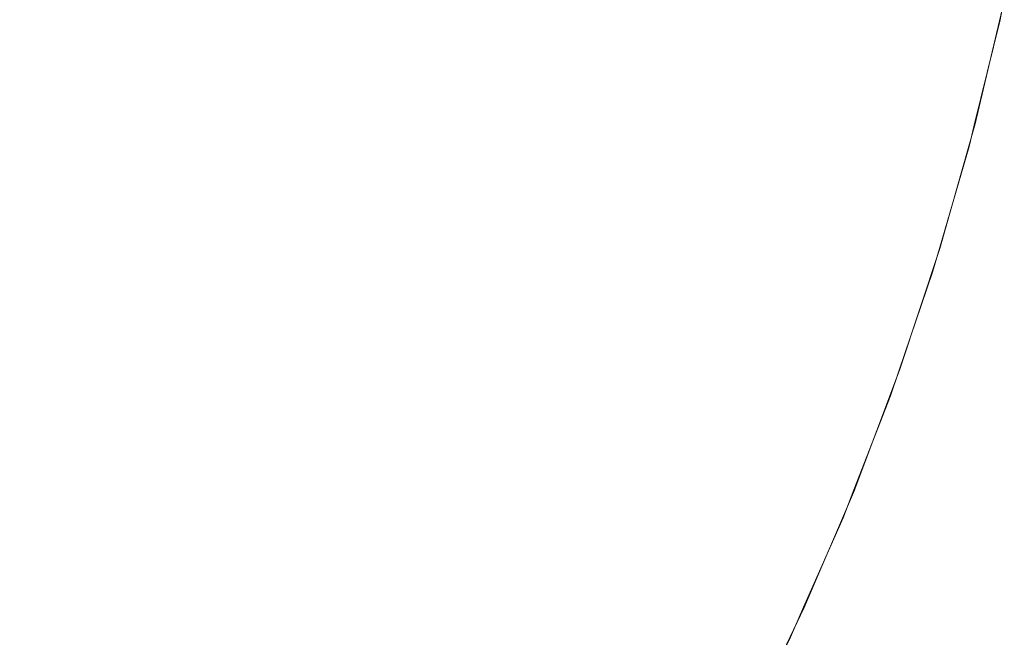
# Model space of a CAD drawing. Header units: centimetres. Extents: x -25.9 to 27.4, y -25.9 to -24.1.
# Tile 177 of 200: x 27.3363 to 27.3692, y -25.8023 to -25.7816. Entities that reach past the tile are written whole.
import ezdxf

# ---------------------------------------------------------------- set-up
doc = ezdxf.new("R2010")
doc.units = ezdxf.units.CM
doc.header["$LTSCALE"] = 2.54
doc.layers.add('Lucido design-1', color=7, linetype='Continuous')

# ---------------------------------------------------------------- blocks, each defined once
blk = doc.blocks.new('Gruppo-4-1')
at = {"color": 7, "linetype": 'Continuous', "lineweight": 9}
for points, invisible_edges in [([(27.351162, -25.777674, 708.378431), (27.350315, -25.781135, 708.378431), (27.352587, -25.781744, 708.37495), (27.353458, -25.778183, 708.37495)], 15), ([(27.33985, -25.778331, 708.391305), (27.338986, -25.781297, 708.391305), (27.341765, -25.782174, 708.388255), (27.342665, -25.779085, 708.388255)], 15), ([(27.353458, -25.778183, 708.37495), (27.352587, -25.781744, 708.37495), (27.354713, -25.782313, 708.371378), (27.355607, -25.77866, 708.371378)], 15), ([(27.357358, -25.778517, 707.673012), (27.356495, -25.782147, 707.673012), (27.35453, -25.781635, 707.669447), (27.355374, -25.778089, 707.669447)], 15), ([(27.345334, -25.779241, 707.656139), (27.344451, -25.78236, 707.656139), (27.34187, -25.781569, 707.653075), (27.342722, -25.778561, 707.653075)], 15), ([(27.355607, -25.77866, 708.371378), (27.354713, -25.782313, 708.371378), (27.356692, -25.782844, 708.36772), (27.357607, -25.779103, 708.36772)], 15), ([(27.359199, -25.778914, 707.676659), (27.358318, -25.782622, 707.676659), (27.356495, -25.782147, 707.673012), (27.357358, -25.778517, 707.673012)], 15), ([(27.336367, -25.779884, 707.6473), (27.335465, -25.782622, 707.6473), (27.332594, -25.781608, 707.644596), (27.333456, -25.778993, 707.644596)], 15), ([(27.360894, -25.779279, 707.680385), (27.359995, -25.783058, 707.680385), (27.358318, -25.782622, 707.676659), (27.359199, -25.778914, 707.676659)], 15), ([(27.342665, -25.779085, 708.388255), (27.341765, -25.782174, 708.388255), (27.344416, -25.78301, 708.385089), (27.34535, -25.779804, 708.385089)], 15), ([(27.347826, -25.77989, 707.659313), (27.346913, -25.783114, 707.659313), (27.344451, -25.78236, 707.656139), (27.345334, -25.779241, 707.656139)], 15), ([(27.357607, -25.779103, 708.36772), (27.356692, -25.782844, 708.36772), (27.358518, -25.783333, 708.363983), (27.359453, -25.779512, 708.363983)], 15), ([(27.362439, -25.779612, 707.684181), (27.361525, -25.783457, 707.684181), (27.359995, -25.783058, 707.680385), (27.360894, -25.779279, 707.680385)], 15), ([(27.359453, -25.779512, 708.363983), (27.358518, -25.783333, 708.363983), (27.360191, -25.783781, 708.360173), (27.361144, -25.779887, 708.360173)], 15), ([(27.363832, -25.779912, 707.688043), (27.362903, -25.783816, 707.688043), (27.361525, -25.783457, 707.684181), (27.362439, -25.779612, 707.684181)], 15), ([(27.339174, -25.780744, 707.650127), (27.338232, -25.7836, 707.650127), (27.335465, -25.782622, 707.6473), (27.336367, -25.779884, 707.6473)], 15), ([(27.34535, -25.779804, 708.385089), (27.344416, -25.78301, 708.385089), (27.346935, -25.783804, 708.381812), (27.347901, -25.780488, 708.381812)], 15), ([(27.350192, -25.780506, 707.662593), (27.34925, -25.78383, 707.662593), (27.346913, -25.783114, 707.659313), (27.347826, -25.77989, 707.659313)], 15), ([(27.361144, -25.779887, 708.360173), (27.360191, -25.783781, 708.360173), (27.361707, -25.784187, 708.356299), (27.362676, -25.780227, 708.356299)], 15), ([(27.365069, -25.780179, 707.691964), (27.364128, -25.784134, 707.691964), (27.362903, -25.783816, 707.688043), (27.363832, -25.779912, 707.688043)], 15), ([(27.362676, -25.780227, 708.356299), (27.361707, -25.784187, 708.356299), (27.363063, -25.784551, 708.352365), (27.364047, -25.780531, 708.352365)], 15), ([(27.366147, -25.780411, 707.695937), (27.365196, -25.784412, 707.695937), (27.364128, -25.784134, 707.691964), (27.365069, -25.780179, 707.691964)], 15), ([(27.336083, -25.780382, 708.394231), (27.335133, -25.783183, 708.394231), (27.337992, -25.784224, 708.391305), (27.338986, -25.781297, 708.391305)], 15), ([(27.347901, -25.780488, 708.381812), (27.346935, -25.783804, 708.381812), (27.349318, -25.784555, 708.378431), (27.350315, -25.781135, 708.378431)], 15), ([(27.352428, -25.781088, 707.665973), (27.35146, -25.784506, 707.665973), (27.34925, -25.78383, 707.662593), (27.350192, -25.780506, 707.662593)], 15), ([(27.364047, -25.780531, 708.352365), (27.363063, -25.784551, 708.352365), (27.364259, -25.784871, 708.34838), (27.365256, -25.780799, 708.34838)], 15), ([(27.367066, -25.780609, 707.699955), (27.366105, -25.784649, 707.699955), (27.365196, -25.784412, 707.695937), (27.366147, -25.780411, 707.695937)], 15), ([(27.367822, -25.780772, 707.704012), (27.366854, -25.784844, 707.704012), (27.366105, -25.784649, 707.699955), (27.367066, -25.780609, 707.699955)], 15), ([(27.34187, -25.781569, 707.653075), (27.340891, -25.784539, 707.653075), (27.338232, -25.7836, 707.650127), (27.339174, -25.780744, 707.650127)], 15), ([(27.365256, -25.780799, 708.34838), (27.364259, -25.784871, 708.34838), (27.365293, -25.785148, 708.34435), (27.3663, -25.78103, 708.34435)], 15), ([(27.368414, -25.7809, 707.708102), (27.36744, -25.784997, 707.708102), (27.366854, -25.784844, 707.704012), (27.367822, -25.780772, 707.704012)], 15), ([(27.368841, -25.780992, 707.712216), (27.367862, -25.785107, 707.712216), (27.36744, -25.784997, 707.708102), (27.368414, -25.7809, 707.708102)], 15), ([(27.369101, -25.781048, 707.716349), (27.36812, -25.785174, 707.716349), (27.367862, -25.785107, 707.712216), (27.368841, -25.780992, 707.712216)], 15), ([(27.369194, -25.781068, 707.720708), (27.369209, -25.780989, 707.720708), (27.369199, -25.780986, 708.320708), (27.369068, -25.781644, 708.320708)], 10), ([(27.338986, -25.781297, 708.391305), (27.337992, -25.784224, 708.391305), (27.34073, -25.78522, 708.388255), (27.341765, -25.782174, 708.388255)], 15), ([(27.350315, -25.781135, 708.378431), (27.349318, -25.784555, 708.378431), (27.351561, -25.785263, 708.37495), (27.352587, -25.781744, 708.37495)], 15), ([(27.35453, -25.781635, 707.669447), (27.353537, -25.785142, 707.669447), (27.35146, -25.784506, 707.665973), (27.352428, -25.781088, 707.665973)], 15), ([(27.3663, -25.78103, 708.34435), (27.365293, -25.785148, 708.34435), (27.366162, -25.785381, 708.340283), (27.367179, -25.781225, 708.340283)], 15), ([(27.367179, -25.781225, 708.340283), (27.366162, -25.785381, 708.340283), (27.366867, -25.78557, 708.336186), (27.367892, -25.781383, 708.336186)], 15), ([(27.36812, -25.785174, 707.716349), (27.369101, -25.781048, 707.716349), (27.369194, -25.781068, 707.720708), (27.36822, -25.785164, 707.720708)], 11), ([(27.36822, -25.785164, 707.720708), (27.369194, -25.781068, 707.720708), (27.369068, -25.781644, 708.320708)], 10), ([(27.344451, -25.78236, 707.656139), (27.343436, -25.785438, 707.656139), (27.340891, -25.784539, 707.653075), (27.34187, -25.781569, 707.653075)], 15), ([(27.356495, -25.782147, 707.673012), (27.355478, -25.785737, 707.673012), (27.353537, -25.785142, 707.669447), (27.35453, -25.781635, 707.669447)], 15), ([(27.367892, -25.781383, 708.336186), (27.366867, -25.78557, 708.336186), (27.367406, -25.785714, 708.332065), (27.368437, -25.781504, 708.332065)], 15), ([(27.368437, -25.781504, 708.332065), (27.367406, -25.785714, 708.332065), (27.367779, -25.785814, 708.327929), (27.368813, -25.781587, 708.327929)], 15), ([(27.368813, -25.781587, 708.327929), (27.367779, -25.785814, 708.327929), (27.367985, -25.78587, 708.323783), (27.369022, -25.781634, 708.323783)], 15), ([(27.368208, -25.785161, 708.320708), (27.369068, -25.781644, 708.320708), (27.369022, -25.781634, 708.323783), (27.367985, -25.78587, 708.323783)], 14), ([(27.369068, -25.781644, 708.320708), (27.368208, -25.785161, 708.320708), (27.36822, -25.785164, 707.720708)], 10), ([(27.352587, -25.781744, 708.37495), (27.351561, -25.785263, 708.37495), (27.353661, -25.785925, 708.371378), (27.354713, -25.782313, 708.371378)], 15), ([(27.341765, -25.782174, 708.388255), (27.34073, -25.78522, 708.388255), (27.343343, -25.786171, 708.385089), (27.344416, -25.78301, 708.385089)], 15), ([(27.354713, -25.782313, 708.371378), (27.353661, -25.785925, 708.371378), (27.355614, -25.78654, 708.36772), (27.356692, -25.782844, 708.36772)], 15), ([(27.358318, -25.782622, 707.676659), (27.357279, -25.786288, 707.676659), (27.355478, -25.785737, 707.673012), (27.356495, -25.782147, 707.673012)], 15), ([(27.338232, -25.7836, 707.650127), (27.33717, -25.786413, 707.650127), (27.334447, -25.785319, 707.6473), (27.335465, -25.782622, 707.6473)], 15), ([(27.346913, -25.783114, 707.659313), (27.345864, -25.786296, 707.659313), (27.343436, -25.785438, 707.656139), (27.344451, -25.78236, 707.656139)], 15), ([(27.359995, -25.783058, 707.680385), (27.358937, -25.786796, 707.680385), (27.357279, -25.786288, 707.676659), (27.358318, -25.782622, 707.676659)], 15), ([(27.356692, -25.782844, 708.36772), (27.355614, -25.78654, 708.36772), (27.357418, -25.787109, 708.363983), (27.358518, -25.783333, 708.363983)], 15), ([(27.335133, -25.783183, 708.394231), (27.334061, -25.785939, 708.394231), (27.336872, -25.787104, 708.391305), (27.337992, -25.784224, 708.391305)], 15), ([(27.344416, -25.78301, 708.385089), (27.343343, -25.786171, 708.385089), (27.345825, -25.787074, 708.381812), (27.346935, -25.783804, 708.381812)], 15), ([(27.34925, -25.78383, 707.662593), (27.348169, -25.787111, 707.662593), (27.345864, -25.786296, 707.659313), (27.346913, -25.783114, 707.659313)], 15), ([(27.361525, -25.783457, 707.684181), (27.360448, -25.787259, 707.684181), (27.358937, -25.786796, 707.680385), (27.359995, -25.783058, 707.680385)], 15), ([(27.340891, -25.784539, 707.653075), (27.339787, -25.787465, 707.653075), (27.33717, -25.786413, 707.650127), (27.338232, -25.7836, 707.650127)], 15), ([(27.358518, -25.783333, 708.363983), (27.357418, -25.787109, 708.363983), (27.359069, -25.78763, 708.360173), (27.360191, -25.783781, 708.360173)], 15), ([(27.362903, -25.783816, 707.688043), (27.36181, -25.787676, 707.688043), (27.360448, -25.787259, 707.684181), (27.361525, -25.783457, 707.684181)], 15), ([(27.346935, -25.783804, 708.381812), (27.345825, -25.787074, 708.381812), (27.348173, -25.787929, 708.378431), (27.349318, -25.784555, 708.378431)], 15), ([(27.35146, -25.784506, 707.665973), (27.350348, -25.78788, 707.665973), (27.348169, -25.787111, 707.662593), (27.34925, -25.78383, 707.662593)], 15), ([(27.360191, -25.783781, 708.360173), (27.359069, -25.78763, 708.360173), (27.360566, -25.788102, 708.356299), (27.361707, -25.784187, 708.356299)], 15), ([(27.364128, -25.784134, 707.691964), (27.36302, -25.788046, 707.691964), (27.36181, -25.787676, 707.688043), (27.362903, -25.783816, 707.688043)], 15), ([(27.337992, -25.784224, 708.391305), (27.336872, -25.787104, 708.391305), (27.339564, -25.788219, 708.388255), (27.34073, -25.78522, 708.388255)], 15), ([(27.361707, -25.784187, 708.356299), (27.360566, -25.788102, 708.356299), (27.361905, -25.788524, 708.352365), (27.363063, -25.784551, 708.352365)], 15), ([(27.365196, -25.784412, 707.695937), (27.364075, -25.78837, 707.695937), (27.36302, -25.788046, 707.691964), (27.364128, -25.784134, 707.691964)], 15), ([(27.343436, -25.785438, 707.656139), (27.342292, -25.788471, 707.656139), (27.339787, -25.787465, 707.653075), (27.340891, -25.784539, 707.653075)], 15), ([(27.349318, -25.784555, 708.378431), (27.348173, -25.787929, 708.378431), (27.350383, -25.788733, 708.37495), (27.351561, -25.785263, 708.37495)], 15), ([(27.353537, -25.785142, 707.669447), (27.352396, -25.788604, 707.669447), (27.350348, -25.78788, 707.665973), (27.35146, -25.784506, 707.665973)], 15), ([(27.363063, -25.784551, 708.352365), (27.361905, -25.788524, 708.352365), (27.363086, -25.788896, 708.34838), (27.364259, -25.784871, 708.34838)], 15), ([(27.366105, -25.784649, 707.699955), (27.364973, -25.788645, 707.699955), (27.364075, -25.78837, 707.695937), (27.365196, -25.784412, 707.695937)], 15), ([(27.364259, -25.784871, 708.34838), (27.363086, -25.788896, 708.34838), (27.364107, -25.789218, 708.34435), (27.365293, -25.785148, 708.34435)], 15), ([(27.366854, -25.784844, 707.704012), (27.365713, -25.788871, 707.704012), (27.364973, -25.788645, 707.699955), (27.366105, -25.784649, 707.699955)], 15), ([(27.36744, -25.784997, 707.708102), (27.366292, -25.789049, 707.708102), (27.365713, -25.788871, 707.704012), (27.366854, -25.784844, 707.704012)], 15), ([(27.34073, -25.78522, 708.388255), (27.339564, -25.788219, 708.388255), (27.342133, -25.789282, 708.385089), (27.343343, -25.786171, 708.385089)], 15), ([(27.351561, -25.785263, 708.37495), (27.350383, -25.788733, 708.37495), (27.352452, -25.789486, 708.371378), (27.353661, -25.785925, 708.371378)], 15), ([(27.355478, -25.785737, 707.673012), (27.35431, -25.78928, 707.673012), (27.352396, -25.788604, 707.669447), (27.353537, -25.785142, 707.669447)], 15), ([(27.365293, -25.785148, 708.34435), (27.364107, -25.789218, 708.34435), (27.364965, -25.789489, 708.340283), (27.366162, -25.785381, 708.340283)], 15), ([(27.367862, -25.785107, 707.712216), (27.36671, -25.789176, 707.712216), (27.366292, -25.789049, 707.708102), (27.36744, -25.784997, 707.708102)], 15), ([(27.36812, -25.785174, 707.716349), (27.366964, -25.789254, 707.716349), (27.36671, -25.789176, 707.712216), (27.367862, -25.785107, 707.712216)], 15), ([(27.368212, -25.785198, 707.720708), (27.367055, -25.789282, 707.720708), (27.366964, -25.789254, 707.716349), (27.36812, -25.785174, 707.716349)], 14), ([(27.367054, -25.789287, 707.720708), (27.368212, -25.785198, 707.720708), (27.368031, -25.785882, 708.320708)], 10), ([(27.367985, -25.78587, 708.323783), (27.368031, -25.785882, 708.320708), (27.368208, -25.785161, 708.320708)], 9), ([(27.368212, -25.785198, 707.720708), (27.36822, -25.785164, 707.720708), (27.368208, -25.785161, 708.320708), (27.368031, -25.785882, 708.320708)], 10), ([(27.36822, -25.785164, 707.720708), (27.368212, -25.785198, 707.720708), (27.36812, -25.785174, 707.716349)], 10), ([(27.33717, -25.786413, 707.650127), (27.33599, -25.789179, 707.650127), (27.333316, -25.78797, 707.6473), (27.334447, -25.785319, 707.6473)], 15), ([(27.345864, -25.786296, 707.659313), (27.344681, -25.789431, 707.659313), (27.342292, -25.788471, 707.656139), (27.343436, -25.785438, 707.656139)], 15), ([(27.366162, -25.785381, 708.340283), (27.364965, -25.789489, 708.340283), (27.365661, -25.789708, 708.336186), (27.366867, -25.78557, 708.336186)], 15), ([(27.366867, -25.78557, 708.336186), (27.365661, -25.789708, 708.336186), (27.366193, -25.789876, 708.332065), (27.367406, -25.785714, 708.332065)], 15), ([(27.334061, -25.785939, 708.394231), (27.33287, -25.788646, 708.394231), (27.335628, -25.789932, 708.391305), (27.336872, -25.787104, 708.391305)], 15), ([(27.353661, -25.785925, 708.371378), (27.352452, -25.789486, 708.371378), (27.354376, -25.790187, 708.36772), (27.355614, -25.78654, 708.36772)], 15), ([(27.357279, -25.786288, 707.676659), (27.356086, -25.789908, 707.676659), (27.35431, -25.78928, 707.673012), (27.355478, -25.785737, 707.673012)], 15), ([(27.367406, -25.785714, 708.332065), (27.366193, -25.789876, 708.332065), (27.366561, -25.789992, 708.327929), (27.367779, -25.785814, 708.327929)], 15), ([(27.367779, -25.785814, 708.327929), (27.366561, -25.789992, 708.327929), (27.366765, -25.790056, 708.323783), (27.367985, -25.78587, 708.323783)], 15), ([(27.36704, -25.789283, 708.320708), (27.368031, -25.785882, 708.320708), (27.367985, -25.78587, 708.323783), (27.366765, -25.790056, 708.323783)], 14), ([(27.368031, -25.785882, 708.320708), (27.36704, -25.789283, 708.320708), (27.367054, -25.789287, 707.720708)], 10), ([(27.343343, -25.786171, 708.385089), (27.342133, -25.789282, 708.385089), (27.344573, -25.790293, 708.381812), (27.345825, -25.787074, 708.381812)], 15), ([(27.339787, -25.787465, 707.653075), (27.33856, -25.790341, 707.653075), (27.33599, -25.789179, 707.650127), (27.33717, -25.786413, 707.650127)], 15), ([(27.348169, -25.787111, 707.662593), (27.346949, -25.790343, 707.662593), (27.344681, -25.789431, 707.659313), (27.345864, -25.786296, 707.659313)], 15), ([(27.355614, -25.78654, 708.36772), (27.354376, -25.790187, 708.36772), (27.356153, -25.790834, 708.363983), (27.357418, -25.787109, 708.363983)], 15), ([(27.358937, -25.786796, 707.680385), (27.357721, -25.790485, 707.680385), (27.356086, -25.789908, 707.676659), (27.357279, -25.786288, 707.676659)], 15), ([(27.360448, -25.787259, 707.684181), (27.359211, -25.791012, 707.684181), (27.357721, -25.790485, 707.680385), (27.358937, -25.786796, 707.680385)], 15), ([(27.336872, -25.787104, 708.391305), (27.335628, -25.789932, 708.391305), (27.338269, -25.791163, 708.388255), (27.339564, -25.788219, 708.388255)], 15), ([(27.345825, -25.787074, 708.381812), (27.344573, -25.790293, 708.381812), (27.346881, -25.791249, 708.378431), (27.348173, -25.787929, 708.378431)], 15), ([(27.350348, -25.78788, 707.665973), (27.349093, -25.791204, 707.665973), (27.346949, -25.790343, 707.662593), (27.348169, -25.787111, 707.662593)], 15), ([(27.357418, -25.787109, 708.363983), (27.356153, -25.790834, 708.363983), (27.35778, -25.791426, 708.360173), (27.359069, -25.78763, 708.360173)], 15), ([(27.36181, -25.787676, 707.688043), (27.360554, -25.791487, 707.688043), (27.359211, -25.791012, 707.684181), (27.360448, -25.787259, 707.684181)], 15), ([(27.342292, -25.788471, 707.656139), (27.341019, -25.791453, 707.656139), (27.33856, -25.790341, 707.653075), (27.339787, -25.787465, 707.653075)], 15), ([(27.348173, -25.787929, 708.378431), (27.346881, -25.791249, 708.378431), (27.349054, -25.79215, 708.37495), (27.350383, -25.788733, 708.37495)], 15), ([(27.352396, -25.788604, 707.669447), (27.351109, -25.792014, 707.669447), (27.349093, -25.791204, 707.665973), (27.350348, -25.78788, 707.665973)], 15), ([(27.359069, -25.78763, 708.360173), (27.35778, -25.791426, 708.360173), (27.359255, -25.791963, 708.356299), (27.360566, -25.788102, 708.356299)], 15), ([(27.36302, -25.788046, 707.691964), (27.361747, -25.791908, 707.691964), (27.360554, -25.791487, 707.688043), (27.36181, -25.787676, 707.688043)], 15), ([(27.339564, -25.788219, 708.388255), (27.338269, -25.791163, 708.388255), (27.340788, -25.792338, 708.385089), (27.342133, -25.789282, 708.385089)], 15), ([(27.360566, -25.788102, 708.356299), (27.359255, -25.791963, 708.356299), (27.360575, -25.792443, 708.352365), (27.361905, -25.788524, 708.352365)], 15), ([(27.364075, -25.78837, 707.695937), (27.362788, -25.792276, 707.695937), (27.361747, -25.791908, 707.691964), (27.36302, -25.788046, 707.691964)], 15), ([(27.344681, -25.789431, 707.659313), (27.343366, -25.792513, 707.659313), (27.341019, -25.791453, 707.656139), (27.342292, -25.788471, 707.656139)], 15), ([(27.361905, -25.788524, 708.352365), (27.360575, -25.792443, 708.352365), (27.361738, -25.792866, 708.34838), (27.363086, -25.788896, 708.34838)], 15), ([(27.364973, -25.788645, 707.699955), (27.363673, -25.792589, 707.699955), (27.362788, -25.792276, 707.695937), (27.364075, -25.78837, 707.695937)], 15), ([(27.350383, -25.788733, 708.37495), (27.349054, -25.79215, 708.37495), (27.351089, -25.792992, 708.371378), (27.352452, -25.789486, 708.371378)], 15), ([(27.35431, -25.78928, 707.673012), (27.352993, -25.792771, 707.673012), (27.351109, -25.792014, 707.669447), (27.352396, -25.788604, 707.669447)], 15), ([(27.363086, -25.788896, 708.34838), (27.361738, -25.792866, 708.34838), (27.362744, -25.793232, 708.34435), (27.364107, -25.789218, 708.34435)], 15), ([(27.365713, -25.788871, 707.704012), (27.364403, -25.792846, 707.704012), (27.363673, -25.792589, 707.699955), (27.364973, -25.788645, 707.699955)], 15), ([(27.366292, -25.789049, 707.708102), (27.364974, -25.793048, 707.708102), (27.364403, -25.792846, 707.704012), (27.365713, -25.788871, 707.704012)], 15), ([(27.33856, -25.790341, 707.653075), (27.337211, -25.793162, 707.653075), (27.334694, -25.791892, 707.650127), (27.33599, -25.789179, 707.650127)], 15), ([(27.364107, -25.789218, 708.34435), (27.362744, -25.793232, 708.34435), (27.36359, -25.79354, 708.340283), (27.364965, -25.789489, 708.340283)], 15), ([(27.36671, -25.789176, 707.712216), (27.365386, -25.793194, 707.712216), (27.364974, -25.793048, 707.708102), (27.366292, -25.789049, 707.708102)], 15), ([(27.366964, -25.789254, 707.716349), (27.365637, -25.793282, 707.716349), (27.365386, -25.793194, 707.712216), (27.36671, -25.789176, 707.712216)], 15), ([(27.342133, -25.789282, 708.385089), (27.340788, -25.792338, 708.385089), (27.343182, -25.793454, 708.381812), (27.344573, -25.790293, 708.381812)], 15), ([(27.346949, -25.790343, 707.662593), (27.345593, -25.79352, 707.662593), (27.343366, -25.792513, 707.659313), (27.344681, -25.789431, 707.659313)], 15), ([(27.352452, -25.789486, 708.371378), (27.351089, -25.792992, 708.371378), (27.352981, -25.793776, 708.36772), (27.354376, -25.790187, 708.36772)], 15), ([(27.356086, -25.789908, 707.676659), (27.354741, -25.793473, 707.676659), (27.352993, -25.792771, 707.673012), (27.35431, -25.78928, 707.673012)], 15), ([(27.364965, -25.789489, 708.340283), (27.36359, -25.79354, 708.340283), (27.364275, -25.79379, 708.336186), (27.365661, -25.789708, 708.336186)], 15), ([(27.367055, -25.789282, 707.720708), (27.365726, -25.793314, 707.720708), (27.365637, -25.793282, 707.716349), (27.366964, -25.789254, 707.716349)], 14), ([(27.36704, -25.789283, 708.320708), (27.36681, -25.790071, 708.320708), (27.365713, -25.793349, 707.720708), (27.365726, -25.793314, 707.720708)], 10), ([(27.365726, -25.793314, 707.720708), (27.367054, -25.789287, 707.720708), (27.36704, -25.789283, 708.320708)], 10), ([(27.366765, -25.790056, 708.323783), (27.36681, -25.790071, 708.320708), (27.36704, -25.789283, 708.320708)], 9), ([(27.365661, -25.789708, 708.336186), (27.364275, -25.79379, 708.336186), (27.3648, -25.793981, 708.332065), (27.366193, -25.789876, 708.332065)], 15), ([(27.366193, -25.789876, 708.332065), (27.3648, -25.793981, 708.332065), (27.365163, -25.794113, 708.327929), (27.366561, -25.789992, 708.327929)], 15), ([(27.335628, -25.789932, 708.391305), (27.334261, -25.792703, 708.391305), (27.336846, -25.794049, 708.388255), (27.338269, -25.791163, 708.388255)], 15), ([(27.354376, -25.790187, 708.36772), (27.352981, -25.793776, 708.36772), (27.354728, -25.7945, 708.363983), (27.356153, -25.790834, 708.363983)], 15), ([(27.357721, -25.790485, 707.680385), (27.356349, -25.79412, 707.680385), (27.354741, -25.793473, 707.676659), (27.356086, -25.789908, 707.676659)], 15), ([(27.366561, -25.789992, 708.327929), (27.365163, -25.794113, 708.327929), (27.365363, -25.794186, 708.323783), (27.366765, -25.790056, 708.323783)], 15), ([(27.365699, -25.793345, 708.320708), (27.36681, -25.790071, 708.320708), (27.366765, -25.790056, 708.323783), (27.365363, -25.794186, 708.323783)], 14), ([(27.36681, -25.790071, 708.320708), (27.365699, -25.793345, 708.320708), (27.365713, -25.793349, 707.720708)], 10), ([(27.341019, -25.791453, 707.656139), (27.339622, -25.794377, 707.656139), (27.337211, -25.793162, 707.653075), (27.33856, -25.790341, 707.653075)], 15), ([(27.344573, -25.790293, 708.381812), (27.343182, -25.793454, 708.381812), (27.345447, -25.79451, 708.378431), (27.346881, -25.791249, 708.378431)], 15), ([(27.349093, -25.791204, 707.665973), (27.347699, -25.794472, 707.665973), (27.345593, -25.79352, 707.662593), (27.346949, -25.790343, 707.662593)], 15), ([(27.359211, -25.791012, 707.684181), (27.357816, -25.794709, 707.684181), (27.356349, -25.79412, 707.680385), (27.357721, -25.790485, 707.680385)], 15), ([(27.356153, -25.790834, 708.363983), (27.354728, -25.7945, 708.363983), (27.356328, -25.795162, 708.360173), (27.35778, -25.791426, 708.360173)], 15), ([(27.338269, -25.791163, 708.388255), (27.336846, -25.794049, 708.388255), (27.339311, -25.795332, 708.385089), (27.340788, -25.792338, 708.385089)], 15), ([(27.351109, -25.792014, 707.669447), (27.349679, -25.795367, 707.669447), (27.347699, -25.794472, 707.665973), (27.349093, -25.791204, 707.665973)], 15), ([(27.360554, -25.791487, 707.688043), (27.359138, -25.79524, 707.688043), (27.357816, -25.794709, 707.684181), (27.359211, -25.791012, 707.684181)], 15), ([(27.343366, -25.792513, 707.659313), (27.341921, -25.795536, 707.659313), (27.339622, -25.794377, 707.656139), (27.341019, -25.791453, 707.656139)], 15), ([(27.346881, -25.791249, 708.378431), (27.345447, -25.79451, 708.378431), (27.347578, -25.795504, 708.37495), (27.349054, -25.79215, 708.37495)], 15), ([(27.35778, -25.791426, 708.360173), (27.356328, -25.795162, 708.360173), (27.357777, -25.795763, 708.356299), (27.359255, -25.791963, 708.356299)], 15), ([(27.361747, -25.791908, 707.691964), (27.360312, -25.795712, 707.691964), (27.359138, -25.79524, 707.688043), (27.360554, -25.791487, 707.688043)], 15), ([(27.337211, -25.793162, 707.653075), (27.335745, -25.795924, 707.653075), (27.333283, -25.794548, 707.650127), (27.334694, -25.791892, 707.650127)], 15), ([(27.349054, -25.79215, 708.37495), (27.347578, -25.795504, 708.37495), (27.349574, -25.796435, 708.371378), (27.351089, -25.792992, 708.371378)], 15), ([(27.352993, -25.792771, 707.673012), (27.351528, -25.796203, 707.673012), (27.349679, -25.795367, 707.669447), (27.351109, -25.792014, 707.669447)], 15), ([(27.359255, -25.791963, 708.356299), (27.357777, -25.795763, 708.356299), (27.359075, -25.7963, 708.352365), (27.360575, -25.792443, 708.352365)], 15), ([(27.362788, -25.792276, 707.695937), (27.361335, -25.796124, 707.695937), (27.360312, -25.795712, 707.691964), (27.361747, -25.791908, 707.691964)], 15), ([(27.340788, -25.792338, 708.385089), (27.339311, -25.795332, 708.385089), (27.341654, -25.796552, 708.381812), (27.343182, -25.793454, 708.381812)], 15), ([(27.345593, -25.79352, 707.662593), (27.344104, -25.796637, 707.662593), (27.341921, -25.795536, 707.659313), (27.343366, -25.792513, 707.659313)], 15), ([(27.360575, -25.792443, 708.352365), (27.359075, -25.7963, 708.352365), (27.360219, -25.796774, 708.34838), (27.361738, -25.792866, 708.34838)], 15), ([(27.363673, -25.792589, 707.699955), (27.362207, -25.796474, 707.699955), (27.361335, -25.796124, 707.695937), (27.362788, -25.792276, 707.695937)], 15), ([(27.334261, -25.792703, 708.391305), (27.332775, -25.795412, 708.391305), (27.335298, -25.796869, 708.388255), (27.336846, -25.794049, 708.388255)], 15), ([(27.354741, -25.793473, 707.676659), (27.353245, -25.796979, 707.676659), (27.351528, -25.796203, 707.673012), (27.352993, -25.792771, 707.673012)], 15), ([(27.364403, -25.792846, 707.704012), (27.362925, -25.796762, 707.704012), (27.362207, -25.796474, 707.699955), (27.363673, -25.792589, 707.699955)], 15), ([(27.364974, -25.793048, 707.708102), (27.363487, -25.796988, 707.708102), (27.362925, -25.796762, 707.704012), (27.364403, -25.792846, 707.704012)], 15), ([(27.339622, -25.794377, 707.656139), (27.338101, -25.79724, 707.656139), (27.335745, -25.795924, 707.653075), (27.337211, -25.793162, 707.653075)], 15), ([(27.351089, -25.792992, 708.371378), (27.349574, -25.796435, 708.371378), (27.35143, -25.797301, 708.36772), (27.352981, -25.793776, 708.36772)], 15), ([(27.361738, -25.792866, 708.34838), (27.360219, -25.796774, 708.34838), (27.361207, -25.797183, 708.34435), (27.362744, -25.793232, 708.34435)], 15), ([(27.365386, -25.793194, 707.712216), (27.363892, -25.797151, 707.712216), (27.363487, -25.796988, 707.708102), (27.364974, -25.793048, 707.708102)], 15), ([(27.343182, -25.793454, 708.381812), (27.341654, -25.796552, 708.381812), (27.343871, -25.797706, 708.378431), (27.345447, -25.79451, 708.378431)], 15), ([(27.347699, -25.794472, 707.665973), (27.346167, -25.797677, 707.665973), (27.344104, -25.796637, 707.662593), (27.345593, -25.79352, 707.662593)], 15), ([(27.356349, -25.79412, 707.680385), (27.354825, -25.797693, 707.680385), (27.353245, -25.796979, 707.676659), (27.354741, -25.793473, 707.676659)], 15), ([(27.362744, -25.793232, 708.34435), (27.361207, -25.797183, 708.34435), (27.362039, -25.797528, 708.340283), (27.36359, -25.79354, 708.340283)], 15), ([(27.365637, -25.793282, 707.716349), (27.364139, -25.79725, 707.716349), (27.363892, -25.797151, 707.712216), (27.365386, -25.793194, 707.712216)], 15), ([(27.365713, -25.793349, 707.720708), (27.364227, -25.797286, 707.720708), (27.364139, -25.79725, 707.716349), (27.365637, -25.793282, 707.716349)], 14), ([(27.365699, -25.793345, 708.320708), (27.365408, -25.794202, 708.320708), (27.364202, -25.797345, 707.720708), (27.364227, -25.797286, 707.720708)], 10), ([(27.364227, -25.797286, 707.720708), (27.365713, -25.793349, 707.720708), (27.365699, -25.793345, 708.320708)], 10), ([(27.365363, -25.794186, 708.323783), (27.365408, -25.794202, 708.320708), (27.365699, -25.793345, 708.320708)], 9), ([(27.365637, -25.793282, 707.716349), (27.365726, -25.793314, 707.720708), (27.365713, -25.793349, 707.720708)], 9), ([(27.352981, -25.793776, 708.36772), (27.35143, -25.797301, 708.36772), (27.353144, -25.7981, 708.363983), (27.354728, -25.7945, 708.363983)], 15), ([(27.36359, -25.79354, 708.340283), (27.362039, -25.797528, 708.340283), (27.362713, -25.797807, 708.336186), (27.364275, -25.79379, 708.336186)], 15), ([(27.364275, -25.79379, 708.336186), (27.362713, -25.797807, 708.336186), (27.363229, -25.798021, 708.332065), (27.3648, -25.793981, 708.332065)], 15), ([(27.336846, -25.794049, 708.388255), (27.335298, -25.796869, 708.388255), (27.337706, -25.798259, 708.385089), (27.339311, -25.795332, 708.385089)], 15), ([(27.357816, -25.794709, 707.684181), (27.356265, -25.798344, 707.684181), (27.354825, -25.797693, 707.680385), (27.356349, -25.79412, 707.680385)], 15), ([(27.3648, -25.793981, 708.332065), (27.363229, -25.798021, 708.332065), (27.363585, -25.798168, 708.327929), (27.365163, -25.794113, 708.327929)], 15), ([(27.365163, -25.794113, 708.327929), (27.363585, -25.798168, 708.327929), (27.363783, -25.79825, 708.323783), (27.365363, -25.794186, 708.323783)], 15), ([(27.341921, -25.795536, 707.659313), (27.340349, -25.798496, 707.659313), (27.338101, -25.79724, 707.656139), (27.339622, -25.794377, 707.656139)], 15), ([(27.349679, -25.795367, 707.669447), (27.348107, -25.798655, 707.669447), (27.346167, -25.797677, 707.665973), (27.347699, -25.794472, 707.665973)], 15), ([(27.354728, -25.7945, 708.363983), (27.353144, -25.7981, 708.363983), (27.354713, -25.798831, 708.360173), (27.356328, -25.795162, 708.360173)], 15), ([(27.364188, -25.79734, 708.320708), (27.365408, -25.794202, 708.320708), (27.365363, -25.794186, 708.323783), (27.363783, -25.79825, 708.323783)], 14), ([(27.365408, -25.794202, 708.320708), (27.364188, -25.79734, 708.320708), (27.364202, -25.797345, 707.720708)], 10), ([(27.345447, -25.79451, 708.378431), (27.343871, -25.797706, 708.378431), (27.345957, -25.798792, 708.37495), (27.347578, -25.795504, 708.37495)], 15), ([(27.359138, -25.79524, 707.688043), (27.357563, -25.798931, 707.688043), (27.356265, -25.798344, 707.684181), (27.357816, -25.794709, 707.684181)], 15), ([(27.356328, -25.795162, 708.360173), (27.354713, -25.798831, 708.360173), (27.356135, -25.799495, 708.356299), (27.357777, -25.795763, 708.356299)], 15), ([(27.339311, -25.795332, 708.385089), (27.337706, -25.798259, 708.385089), (27.339993, -25.79958, 708.381812), (27.341654, -25.796552, 708.381812)], 15), ([(27.351528, -25.796203, 707.673012), (27.34992, -25.799569, 707.673012), (27.348107, -25.798655, 707.669447), (27.349679, -25.795367, 707.669447)], 15), ([(27.360312, -25.795712, 707.691964), (27.358716, -25.799452, 707.691964), (27.357563, -25.798931, 707.688043), (27.359138, -25.79524, 707.688043)], 15), ([(27.344104, -25.796637, 707.662593), (27.342484, -25.799688, 707.662593), (27.340349, -25.798496, 707.659313), (27.341921, -25.795536, 707.659313)], 15), ([(27.347578, -25.795504, 708.37495), (27.345957, -25.798792, 708.37495), (27.34791, -25.799809, 708.371378), (27.349574, -25.796435, 708.371378)], 15), ([(27.357777, -25.795763, 708.356299), (27.356135, -25.799495, 708.356299), (27.357408, -25.800088, 708.352365), (27.359075, -25.7963, 708.352365)], 15), ([(27.361335, -25.796124, 707.695937), (27.359721, -25.799906, 707.695937), (27.358716, -25.799452, 707.691964), (27.360312, -25.795712, 707.691964)], 15), ([(27.338101, -25.79724, 707.656139), (27.336461, -25.800036, 707.656139), (27.334162, -25.79862, 707.653075), (27.335745, -25.795924, 707.653075)], 15), ([(27.362207, -25.796474, 707.699955), (27.360578, -25.800293, 707.699955), (27.359721, -25.799906, 707.695937), (27.361335, -25.796124, 707.695937)], 15), ([(27.349574, -25.796435, 708.371378), (27.34791, -25.799809, 708.371378), (27.349727, -25.800754, 708.36772), (27.35143, -25.797301, 708.36772)], 15), ([(27.353245, -25.796979, 707.676659), (27.351602, -25.800417, 707.676659), (27.34992, -25.799569, 707.673012), (27.351528, -25.796203, 707.673012)], 15), ([(27.359075, -25.7963, 708.352365), (27.357408, -25.800088, 708.352365), (27.35853, -25.800612, 708.34838), (27.360219, -25.796774, 708.34838)], 15), ([(27.362925, -25.796762, 707.704012), (27.361282, -25.800612, 707.704012), (27.360578, -25.800293, 707.699955), (27.362207, -25.796474, 707.699955)], 15), ([(27.341654, -25.796552, 708.381812), (27.339993, -25.79958, 708.381812), (27.342157, -25.800829, 708.378431), (27.343871, -25.797706, 708.378431)], 15), ([(27.346167, -25.797677, 707.665973), (27.344501, -25.800815, 707.665973), (27.342484, -25.799688, 707.662593), (27.344104, -25.796637, 707.662593)], 15), ([(27.360219, -25.796774, 708.34838), (27.35853, -25.800612, 708.34838), (27.3595, -25.801064, 708.34435), (27.361207, -25.797183, 708.34435)], 15), ([(27.363487, -25.796988, 707.708102), (27.361834, -25.800861, 707.708102), (27.361282, -25.800612, 707.704012), (27.362925, -25.796762, 707.704012)], 15), ([(27.335298, -25.796869, 708.388255), (27.333629, -25.79962, 708.388255), (27.335974, -25.801113, 708.385089), (27.337706, -25.798259, 708.385089)], 15), ([(27.354825, -25.797693, 707.680385), (27.35315, -25.801198, 707.680385), (27.351602, -25.800417, 707.676659), (27.353245, -25.796979, 707.676659)], 15), ([(27.363892, -25.797151, 707.712216), (27.362232, -25.801041, 707.712216), (27.361834, -25.800861, 707.708102), (27.363487, -25.796988, 707.708102)], 15), ([(27.340349, -25.798496, 707.659313), (27.338653, -25.801386, 707.659313), (27.336461, -25.800036, 707.656139), (27.338101, -25.79724, 707.656139)], 15), ([(27.35143, -25.797301, 708.36772), (27.349727, -25.800754, 708.36772), (27.351404, -25.801627, 708.363983), (27.353144, -25.7981, 708.363983)], 15), ([(27.361207, -25.797183, 708.34435), (27.3595, -25.801064, 708.34435), (27.360316, -25.801444, 708.340283), (27.362039, -25.797528, 708.340283)], 15), ([(27.364139, -25.79725, 707.716349), (27.362475, -25.801151, 707.716349), (27.362232, -25.801041, 707.712216), (27.363892, -25.797151, 707.712216)], 15), ([(27.364202, -25.797345, 707.720708), (27.362561, -25.80119, 707.720708), (27.362475, -25.801151, 707.716349), (27.364139, -25.79725, 707.716349)], 14), ([(27.364188, -25.79734, 708.320708), (27.363827, -25.798268, 708.320708), (27.362524, -25.801268, 707.720708), (27.362561, -25.80119, 707.720708)], 10), ([(27.362561, -25.80119, 707.720708), (27.364202, -25.797345, 707.720708), (27.364188, -25.79734, 708.320708)], 10), ([(27.363783, -25.79825, 708.323783), (27.363827, -25.798268, 708.320708), (27.364188, -25.79734, 708.320708)], 9), ([(27.364139, -25.79725, 707.716349), (27.364227, -25.797286, 707.720708), (27.364202, -25.797345, 707.720708)], 9), ([(27.343871, -25.797706, 708.378431), (27.342157, -25.800829, 708.378431), (27.344194, -25.802005, 708.37495), (27.345957, -25.798792, 708.37495)], 15), ([(27.348107, -25.798655, 707.669447), (27.346397, -25.801875, 707.669447), (27.344501, -25.800815, 707.665973), (27.346167, -25.797677, 707.665973)], 15), ([(27.356265, -25.798344, 707.684181), (27.354561, -25.80191, 707.684181), (27.35315, -25.801198, 707.680385), (27.354825, -25.797693, 707.680385)], 15), ([(27.362039, -25.797528, 708.340283), (27.360316, -25.801444, 708.340283), (27.360977, -25.801753, 708.336186), (27.362713, -25.797807, 708.336186)], 15), ([(27.353144, -25.7981, 708.363983), (27.351404, -25.801627, 708.363983), (27.35294, -25.802427, 708.360173), (27.354713, -25.798831, 708.360173)], 15), ([(27.362713, -25.797807, 708.336186), (27.360977, -25.801753, 708.336186), (27.361483, -25.801988, 708.332065), (27.363229, -25.798021, 708.332065)], 15), ([(27.363229, -25.798021, 708.332065), (27.361483, -25.801988, 708.332065), (27.361833, -25.802152, 708.327929), (27.363585, -25.798168, 708.327929)], 15), ([(27.337706, -25.798259, 708.385089), (27.335974, -25.801113, 708.385089), (27.338201, -25.802533, 708.381812), (27.339993, -25.79958, 708.381812)], 15), ([(27.357563, -25.798931, 707.688043), (27.355833, -25.802551, 707.688043), (27.354561, -25.80191, 707.684181), (27.356265, -25.798344, 707.684181)], 15), ([(27.363585, -25.798168, 708.327929), (27.361833, -25.802152, 708.327929), (27.362026, -25.802242, 708.323783), (27.363783, -25.79825, 708.323783)], 15), ([(27.36251, -25.801261, 708.320708), (27.363827, -25.798268, 708.320708), (27.363783, -25.79825, 708.323783), (27.362026, -25.802242, 708.323783)], 14), ([(27.363827, -25.798268, 708.320708), (27.36251, -25.801261, 708.320708), (27.362524, -25.801268, 707.720708)], 10), ([(27.336461, -25.800036, 707.656139), (27.334703, -25.802759, 707.656139), (27.332466, -25.801248, 707.653075), (27.334162, -25.79862, 707.653075)], 15), ([(27.342484, -25.799688, 707.662593), (27.340735, -25.802668, 707.662593), (27.338653, -25.801386, 707.659313), (27.340349, -25.798496, 707.659313)], 15), ([(27.34992, -25.799569, 707.673012), (27.34817, -25.802865, 707.673012), (27.346397, -25.801875, 707.669447), (27.348107, -25.798655, 707.669447)], 15), ([(27.345957, -25.798792, 708.37495), (27.344194, -25.802005, 708.37495), (27.346101, -25.803106, 708.371378), (27.34791, -25.799809, 708.371378)], 15), ([(27.354713, -25.798831, 708.360173), (27.35294, -25.802427, 708.360173), (27.354332, -25.803151, 708.356299), (27.356135, -25.799495, 708.356299)], 15), ([(27.358716, -25.799452, 707.691964), (27.356963, -25.80312, 707.691964), (27.355833, -25.802551, 707.688043), (27.357563, -25.798931, 707.688043)], 15), ([(27.339993, -25.79958, 708.381812), (27.338201, -25.802533, 708.381812), (27.340309, -25.803875, 708.378431), (27.342157, -25.800829, 708.378431)], 15), ([(27.344501, -25.800815, 707.665973), (27.342703, -25.803879, 707.665973), (27.340735, -25.802668, 707.662593), (27.342484, -25.799688, 707.662593)], 15), ([(27.351602, -25.800417, 707.676659), (27.349814, -25.803783, 707.676659), (27.34817, -25.802865, 707.673012), (27.34992, -25.799569, 707.673012)], 15), ([(27.356135, -25.799495, 708.356299), (27.354332, -25.803151, 708.356299), (27.355578, -25.8038, 708.352365), (27.357408, -25.800088, 708.352365)], 15), ([(27.359721, -25.799906, 707.695937), (27.357948, -25.803617, 707.695937), (27.356963, -25.80312, 707.691964), (27.358716, -25.799452, 707.691964)], 15), ([(27.338653, -25.801386, 707.659313), (27.336836, -25.804201, 707.659313), (27.334703, -25.802759, 707.656139), (27.336461, -25.800036, 707.656139)], 15), ([(27.34791, -25.799809, 708.371378), (27.346101, -25.803106, 708.371378), (27.347874, -25.80413, 708.36772), (27.349727, -25.800754, 708.36772)], 15), ([(27.357408, -25.800088, 708.352365), (27.355578, -25.8038, 708.352365), (27.356676, -25.804372, 708.34838), (27.35853, -25.800612, 708.34838)], 15), ([(27.360578, -25.800293, 707.699955), (27.358787, -25.80404, 707.699955), (27.357948, -25.803617, 707.695937), (27.359721, -25.799906, 707.695937)], 15), ([(27.35315, -25.801198, 707.680385), (27.351328, -25.804629, 707.680385), (27.349814, -25.803783, 707.676659), (27.351602, -25.800417, 707.676659)], 15), ([(27.361282, -25.800612, 707.704012), (27.359478, -25.804388, 707.704012), (27.358787, -25.80404, 707.699955), (27.360578, -25.800293, 707.699955)], 15), ([(27.35853, -25.800612, 708.34838), (27.356676, -25.804372, 708.34838), (27.357625, -25.804866, 708.34435), (27.3595, -25.801064, 708.34435)], 15), ([(27.361834, -25.800861, 707.708102), (27.360019, -25.804661, 707.708102), (27.359478, -25.804388, 707.704012), (27.361282, -25.800612, 707.704012)], 15), ([(27.342157, -25.800829, 708.378431), (27.340309, -25.803875, 708.378431), (27.342293, -25.805139, 708.37495), (27.344194, -25.802005, 708.37495)], 15), ([(27.346397, -25.801875, 707.669447), (27.344553, -25.805018, 707.669447), (27.342703, -25.803879, 707.665973), (27.344501, -25.800815, 707.665973)], 15), ([(27.349727, -25.800754, 708.36772), (27.347874, -25.80413, 708.36772), (27.349512, -25.805076, 708.363983), (27.351404, -25.801627, 708.363983)], 15), ([(27.3595, -25.801064, 708.34435), (27.357625, -25.804866, 708.34435), (27.358424, -25.805282, 708.340283), (27.360316, -25.801444, 708.340283)], 15), ([(27.362232, -25.801041, 707.712216), (27.360409, -25.804858, 707.712216), (27.360019, -25.804661, 707.708102), (27.361834, -25.800861, 707.708102)], 15), ([(27.362475, -25.801151, 707.716349), (27.360646, -25.804978, 707.716349), (27.360409, -25.804858, 707.712216), (27.362232, -25.801041, 707.712216)], 15), ([(27.335974, -25.801113, 708.385089), (27.334119, -25.803889, 708.385089), (27.336283, -25.805404, 708.381812), (27.338201, -25.802533, 708.381812)], 15), ([(27.340735, -25.802668, 707.662593), (27.338862, -25.80557, 707.662593), (27.336836, -25.804201, 707.659313), (27.338653, -25.801386, 707.659313)], 15), ([(27.354561, -25.80191, 707.684181), (27.352708, -25.8054, 707.684181), (27.351328, -25.804629, 707.680385), (27.35315, -25.801198, 707.680385)], 15), ([(27.362524, -25.801268, 707.720708), (27.360731, -25.80502, 707.720708), (27.360646, -25.804978, 707.716349), (27.362475, -25.801151, 707.716349)], 14), ([(27.36251, -25.801261, 708.320708), (27.362069, -25.802262, 708.320708), (27.360684, -25.80511, 707.720708), (27.360731, -25.80502, 707.720708)], 10), ([(27.360731, -25.80502, 707.720708), (27.362524, -25.801268, 707.720708), (27.36251, -25.801261, 708.320708)], 10), ([(27.362026, -25.802242, 708.323783), (27.362069, -25.802262, 708.320708), (27.36251, -25.801261, 708.320708)], 9), ([(27.362475, -25.801151, 707.716349), (27.362561, -25.80119, 707.720708), (27.362524, -25.801268, 707.720708)], 9), ([(27.351404, -25.801627, 708.363983), (27.349512, -25.805076, 708.363983), (27.351012, -25.805942, 708.360173), (27.35294, -25.802427, 708.360173)], 15), ([(27.360316, -25.801444, 708.340283), (27.358424, -25.805282, 708.340283), (27.359071, -25.805618, 708.336186), (27.360977, -25.801753, 708.336186)], 15), ([(27.344194, -25.802005, 708.37495), (27.342293, -25.805139, 708.37495), (27.344149, -25.806322, 708.371378), (27.346101, -25.803106, 708.371378)], 15), ([(27.34817, -25.802865, 707.673012), (27.346281, -25.806082, 707.673012), (27.344553, -25.805018, 707.669447), (27.346397, -25.801875, 707.669447)], 15), ([(27.355833, -25.802551, 707.688043), (27.353951, -25.806094, 707.688043), (27.352708, -25.8054, 707.684181), (27.354561, -25.80191, 707.684181)], 15), ([(27.360977, -25.801753, 708.336186), (27.359071, -25.805618, 708.336186), (27.359566, -25.805876, 708.332065), (27.361483, -25.801988, 708.332065)], 15), ([(27.361483, -25.801988, 708.332065), (27.359566, -25.805876, 708.332065), (27.359908, -25.806054, 708.327929), (27.361833, -25.802152, 708.327929)], 15), ([(27.361833, -25.802152, 708.327929), (27.359908, -25.806054, 708.327929), (27.360098, -25.806153, 708.323783), (27.362026, -25.802242, 708.323783)], 15), ([(27.360669, -25.805102, 708.320708), (27.362069, -25.802262, 708.320708), (27.362026, -25.802242, 708.323783), (27.360098, -25.806153, 708.323783)], 14)]:
    blk.add_3dface(points, dxfattribs=dict(at, invisible_edges=invisible_edges))

msp = doc.modelspace()

# ---------------------------------------------------------------- block references
at = {"layer": 'Lucido design-1', "color": 7}
msp.add_blockref('Gruppo-4-1', (0, 0), dxfattribs=at)

doc.saveas('drawing.dxf')
